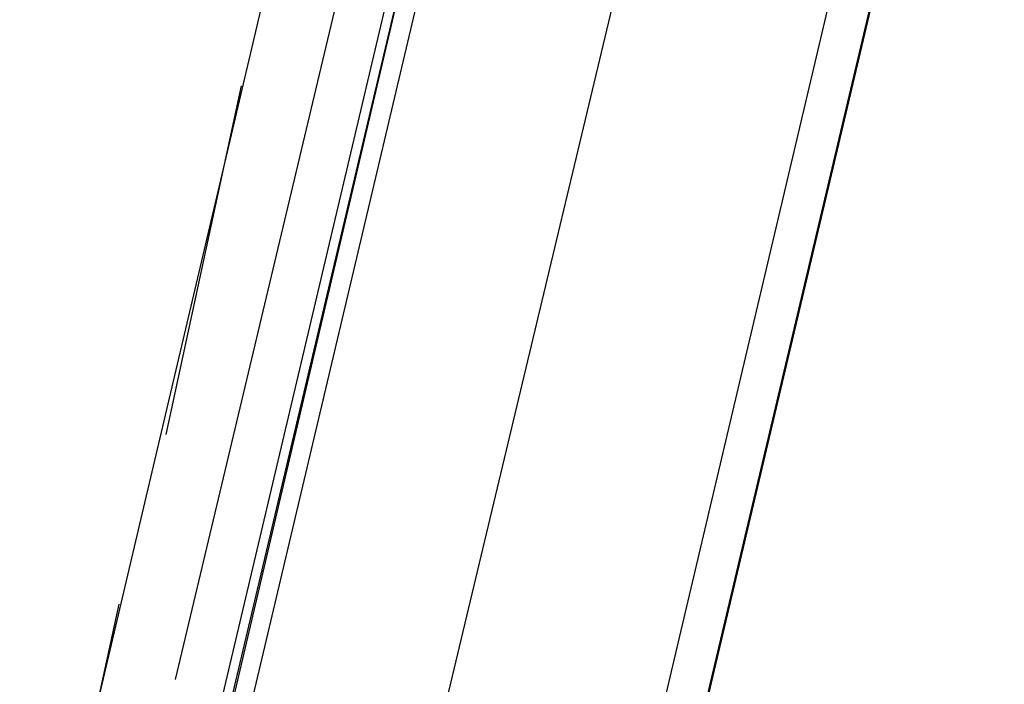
# Model space of a CAD drawing. Header units: feet. Extents: x -79 to 198, y -22 to 181.
# Tile 153 of 256: x 117.473 to 118.865, y 76.758 to 77.698. Entities that reach past the tile are written whole.
import ezdxf

# ---------------------------------------------------------------- set-up
doc = ezdxf.new("R2010")
doc.units = ezdxf.units.FT
doc.layers.add('A-LINEA', color=7, linetype='CONTINUOUS')

msp = doc.modelspace()

# ---------------------------------------------------------------- linework, layer by layer
at = {"layer": 'A-LINEA'}
for p, q in [((121.84, 91.1111), (114.56, 60.2978)), ((117.56, 76.6311), (119.2133, 83.6578)), ((118.32, 76.4578), (119.9733, 83.4711)), ((118.08, 78.3911), (117.6933, 76.7644)), ((117.7867, 77.6044), (117.68, 77.1111)), ((117.6133, 76.8711), (117.5067, 76.3778))]:
    msp.add_line(p, q, dxfattribs=at)
for points in [[(135.8933, 108.7111), (131.36, 89.5511), (124.5867, 91.1511), (124.44, 90.4978), (121.84, 91.1111), (121.3333, 88.9644), (118.2, 75.6978), (129.9467, 72.9244)], [(118.0267, 76.5244), (118.4533, 78.3111), (118.84, 79.9244)], [(118.1867, 78.3644), (117.7867, 76.6711), (117.7733, 76.6711), (117.76, 76.6711), (118.16, 78.3778), (117.76, 76.6844), (117.76, 76.6711), (117.7467, 76.6844), (118.1467, 78.3778)]]:
    msp.add_lwpolyline(points, dxfattribs=at)

doc.saveas('drawing.dxf')
